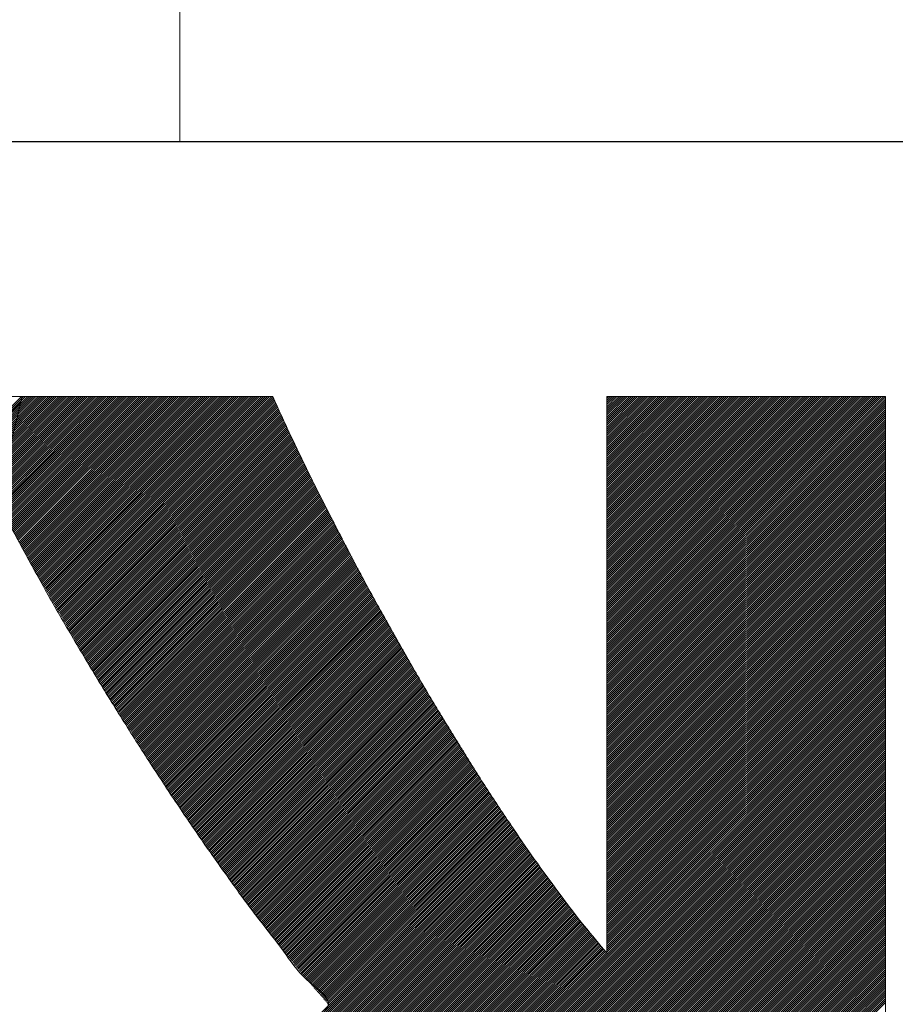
# Model space of a CAD drawing. Header units: millimetres. Extents: x 0 to 1071, y 0 to 742.
# Tile 50 of 133: x 149.31 to 153.08, y 487.28 to 491.52. Entities that reach past the tile are written whole.
import ezdxf

# ---------------------------------------------------------------- set-up
doc = ezdxf.new("R2010")
doc.units = ezdxf.units.MM
doc.header["$LTSCALE"] = 0.454724
doc.linetypes.add('CENTER', pattern=[50.8, 31.75, -6.35, 6.35, -6.35])
doc.layers.add('NoLayerName_001', color=7, linetype='Continuous')
doc.layers.add('NoLayerName_002', color=7, linetype='Continuous')

# ---------------------------------------------------------------- blocks, each defined once
blk = doc.blocks.new('JZB_0010')
at = {"layer": 'NoLayerName_002', "color": 7, "linetype": 'Continuous', "lineweight": 25}
for p, q in [((15.3176, 4.8402), (13.5581, 3.0807)), ((15.3177, 4.8403), (15.0998, 4.6225)), ((15.3266, 4.8403), (15.1027, 4.6165)), ((15.3355, 4.8403), (15.1057, 4.6105)), ((15.3444, 4.8403), (15.1086, 4.6045)), ((15.3533, 4.8403), (15.1115, 4.5985)), ((15.3622, 4.8403), (15.1144, 4.5926)), ((15.3711, 4.8403), (15.1174, 4.5866)), ((15.38, 4.8403), (15.1203, 4.5806)), ((15.3889, 4.8403), (15.1232, 4.5746)), ((15.3978, 4.8403), (15.1262, 4.5686)), ((15.4067, 4.8403), (15.1291, 4.5627)), ((15.4157, 4.8403), (15.132, 4.5567)), ((15.4246, 4.8403), (15.1349, 4.5507)), ((15.4335, 4.8403), (15.1379, 4.5447)), ((15.4424, 4.8403), (15.1408, 4.5387)), ((15.4513, 4.8403), (15.1437, 4.5328)), ((15.4602, 4.8403), (15.1467, 4.5268)), ((15.4691, 4.8403), (15.1496, 4.5208)), ((15.478, 4.8403), (15.1525, 4.5148)), ((15.4869, 4.8403), (15.1554, 4.5088)), ((15.4958, 4.8403), (15.1584, 4.5029)), ((15.5047, 4.8403), (15.1613, 4.4969)), ((15.5136, 4.8403), (15.1642, 4.4909)), ((15.5226, 4.8403), (15.1672, 4.4849)), ((15.5315, 4.8403), (15.1701, 4.4789)), ((15.5404, 4.8403), (15.173, 4.473)), ((15.5493, 4.8403), (15.1759, 4.467)), ((15.5582, 4.8403), (15.1789, 4.461)), ((15.5671, 4.8403), (15.1818, 4.455)), ((15.576, 4.8403), (15.1847, 4.4491)), ((15.5849, 4.8403), (15.1877, 4.4431)), ((15.5938, 4.8403), (15.1906, 4.4371)), ((15.6027, 4.8403), (15.1935, 4.4311)), ((15.6116, 4.8403), (15.1964, 4.4251)), ((15.6205, 4.8403), (15.1994, 4.4192)), ((15.6295, 4.8403), (15.2023, 4.4132)), ((15.6384, 4.8403), (15.2054, 4.4074)), ((15.6473, 4.8403), (15.2085, 4.4015)), ((15.6562, 4.8403), (15.2116, 4.3957)), ((15.6651, 4.8403), (15.2146, 4.3899)), ((15.674, 4.8403), (15.2177, 4.384)), ((15.6829, 4.8403), (15.2208, 4.3782)), ((15.6918, 4.8403), (15.2239, 4.3724)), ((15.7007, 4.8403), (15.2269, 4.3665)), ((15.7096, 4.8403), (15.23, 4.3607)), ((15.7185, 4.8403), (15.2331, 4.3549)), ((15.7274, 4.8403), (15.2362, 4.349)), ((15.7364, 4.8403), (15.2392, 4.3432)), ((15.7453, 4.8403), (15.2423, 4.3374)), ((15.7542, 4.8403), (15.2454, 4.3315)), ((15.7631, 4.8403), (15.2485, 4.3257)), ((15.772, 4.8403), (15.2515, 4.3199)), ((15.7809, 4.8403), (15.2546, 4.314)), ((15.7898, 4.8403), (15.2577, 4.3082)), ((15.7987, 4.8403), (15.2608, 4.3024)), ((15.8076, 4.8403), (15.2638, 4.2965)), ((15.8165, 4.8403), (15.2669, 4.2907)), ((15.8254, 4.8403), (15.27, 4.2849)), ((15.8343, 4.8403), (15.273, 4.279)), ((15.8433, 4.8403), (15.2761, 4.2732)), ((15.8522, 4.8403), (15.2792, 4.2674)), ((15.8611, 4.8403), (15.2823, 4.2615)), ((15.87, 4.8403), (15.2853, 4.2557)), ((15.8789, 4.8403), (15.2884, 4.2499)), ((15.8878, 4.8403), (15.2915, 4.244)), ((15.8967, 4.8403), (15.2946, 4.2382)), ((15.9056, 4.8403), (15.2976, 4.2324)), ((15.9145, 4.8403), (15.3007, 4.2265)), ((15.9234, 4.8403), (15.3038, 4.2207)), ((15.9323, 4.8403), (15.3069, 4.2149)), ((15.9413, 4.8403), (15.3099, 4.209)), ((15.9502, 4.8403), (15.313, 4.2032)), ((15.9591, 4.8403), (15.3161, 4.1973)), ((15.968, 4.8403), (15.3192, 4.1915)), ((15.9769, 4.8403), (15.3222, 4.1857)), ((15.9858, 4.8403), (15.3253, 4.1798)), ((15.9947, 4.8403), (15.3284, 4.174)), ((16.0036, 4.8403), (15.3315, 4.1682)), ((16.0125, 4.8403), (15.3345, 4.1623)), ((16.0214, 4.8403), (15.3376, 4.1565)), ((16.0303, 4.8403), (15.3409, 4.1509)), ((16.0392, 4.8403), (15.3442, 4.1452)), ((16.0482, 4.8403), (15.3474, 4.1396)), ((16.0571, 4.8403), (15.3507, 4.1339)), ((16.066, 4.8403), (15.3539, 4.1283)), ((16.0749, 4.8403), (15.3572, 4.1226)), ((16.0838, 4.8403), (15.3604, 4.1169)), ((16.0927, 4.8403), (15.3637, 4.1113)), ((16.1016, 4.8403), (15.3669, 4.1056)), ((16.1105, 4.8403), (15.3702, 4.1)), ((16.1194, 4.8403), (15.3734, 4.0943)), ((16.1283, 4.8403), (15.3767, 4.0887)), ((16.1372, 4.8403), (15.3799, 4.083)), ((16.1461, 4.8403), (15.3832, 4.0774)), ((16.1551, 4.8403), (15.3864, 4.0717)), ((16.164, 4.8403), (15.3897, 4.066)), ((16.1729, 4.8403), (15.3929, 4.0604)), ((16.1818, 4.8403), (15.3962, 4.0547)), ((16.1907, 4.8403), (15.3994, 4.0491)), ((16.1996, 4.8403), (15.4027, 4.0434)), ((16.2085, 4.8403), (15.4059, 4.0378)), ((16.2174, 4.8403), (15.4092, 4.0321)), ((16.2263, 4.8403), (15.4124, 4.0264)), ((16.2352, 4.8403), (15.4157, 4.0208)), ((16.2441, 4.8403), (15.4189, 4.0151)), ((16.253, 4.8403), (15.4222, 4.0095)), ((16.262, 4.8403), (15.4255, 4.0038)), ((16.2709, 4.8403), (15.4287, 3.9982)), ((16.2798, 4.8403), (15.432, 3.9925)), ((16.2887, 4.8403), (15.4352, 3.9869)), ((16.2976, 4.8403), (15.4385, 3.9812)), ((16.3065, 4.8403), (15.4417, 3.9755)), ((16.3154, 4.8403), (15.445, 3.9699)), ((16.3243, 4.8403), (15.4482, 3.9642)), ((16.3332, 4.8403), (15.4515, 3.9586)), ((16.3421, 4.8403), (15.4547, 3.9529)), ((16.351, 4.8403), (15.458, 3.9473)), ((16.3599, 4.8403), (15.4612, 3.9416)), ((16.3689, 4.8403), (15.4645, 3.9359)), ((16.3778, 4.8403), (15.4677, 3.9303)), ((16.3867, 4.8403), (15.471, 3.9246)), ((16.3956, 4.8403), (15.4742, 3.919)), ((18.4089, 4.8403), (17.8397, 4.2712)), ((18.4, 4.8403), (17.8397, 4.2801)), ((18.3911, 4.8403), (17.8397, 4.289)), ((18.3822, 4.8403), (17.8397, 4.2979)), ((18.3733, 4.8403), (17.8397, 4.3068)), ((18.3643, 4.8403), (17.8397, 4.3157)), ((18.3554, 4.8403), (17.8397, 4.3246)), ((18.3465, 4.8403), (17.8397, 4.3335)), ((18.3376, 4.8403), (17.8397, 4.3424)), ((18.3287, 4.8403), (17.8397, 4.3514)), ((18.3198, 4.8403), (17.8397, 4.3603)), ((18.3109, 4.8403), (17.8397, 4.3692)), ((18.302, 4.8403), (17.8397, 4.3781)), ((18.2931, 4.8403), (17.8397, 4.387)), ((18.2842, 4.8403), (17.8397, 4.3959)), ((18.2753, 4.8403), (17.8397, 4.4048)), ((18.2664, 4.8403), (17.8397, 4.4137)), ((18.2574, 4.8403), (17.8397, 4.4226)), ((18.2485, 4.8403), (17.8397, 4.4315)), ((18.2396, 4.8403), (17.8397, 4.4404)), ((18.2307, 4.8403), (17.8397, 4.4494)), ((18.2218, 4.8403), (17.8397, 4.4583)), ((18.2129, 4.8403), (17.8397, 4.4672)), ((18.204, 4.8403), (17.8397, 4.4761)), ((18.1951, 4.8403), (17.8397, 4.485)), ((18.1862, 4.8403), (17.8397, 4.4939)), ((18.1773, 4.8403), (17.8397, 4.5028)), ((18.1684, 4.8403), (17.8397, 4.5117)), ((18.1595, 4.8403), (17.8397, 4.5206)), ((18.1505, 4.8403), (17.8397, 4.5295)), ((18.1416, 4.8403), (17.8397, 4.5384)), ((18.1327, 4.8403), (17.8397, 4.5473)), ((18.1238, 4.8403), (17.8397, 4.5563)), ((18.1149, 4.8403), (17.8397, 4.5652)), ((18.106, 4.8403), (17.8397, 4.5741)), ((18.0971, 4.8403), (17.8397, 4.583)), ((18.0882, 4.8403), (17.8397, 4.5919)), ((18.0793, 4.8403), (17.8397, 4.6008)), ((18.0704, 4.8403), (17.8397, 4.6097)), ((18.0615, 4.8403), (17.8397, 4.6186)), ((18.0525, 4.8403), (17.8397, 4.6275)), ((18.0436, 4.8403), (17.8397, 4.6364)), ((18.0347, 4.8403), (17.8397, 4.6453)), ((18.0258, 4.8403), (17.8397, 4.6542)), ((18.0169, 4.8403), (17.8397, 4.6632)), ((18.008, 4.8403), (17.8397, 4.6721)), ((17.9991, 4.8403), (17.8397, 4.681)), ((17.9902, 4.8403), (17.8397, 4.6899)), ((17.9813, 4.8403), (17.8397, 4.6988)), ((17.9724, 4.8403), (17.8397, 4.7077)), ((17.9635, 4.8403), (17.8397, 4.7166)), ((17.9546, 4.8403), (17.8397, 4.7255)), ((17.9456, 4.8403), (17.8397, 4.7344)), ((17.9367, 4.8403), (17.8397, 4.7433)), ((17.9278, 4.8403), (17.8397, 4.7522)), ((17.9189, 4.8403), (17.8397, 4.7611)), ((17.91, 4.8403), (17.8397, 4.7701)), ((17.9011, 4.8403), (17.8397, 4.779)), ((17.8922, 4.8403), (17.8397, 4.7879)), ((17.8833, 4.8403), (17.8397, 4.7968)), ((17.8744, 4.8403), (17.8397, 4.8057)), ((17.8655, 4.8403), (17.8397, 4.8146)), ((17.8566, 4.8403), (17.8397, 4.8235)), ((17.8477, 4.8403), (17.8397, 4.8324)), ((19.0325, 4.8403), (17.8397, 3.6476)), ((19.0236, 4.8403), (17.8397, 3.6565)), ((19.0147, 4.8403), (17.8397, 3.6654)), ((19.0058, 4.8403), (17.8397, 3.6743)), ((18.9968, 4.8403), (17.8397, 3.6832)), ((18.9879, 4.8403), (17.8397, 3.6921)), ((18.979, 4.8403), (17.8397, 3.701)), ((18.9701, 4.8403), (17.8397, 3.71)), ((18.9612, 4.8403), (17.8397, 3.7189)), ((18.9523, 4.8403), (17.8397, 3.7278)), ((18.9434, 4.8403), (17.8397, 3.7367)), ((18.9345, 4.8403), (17.8397, 3.7456)), ((18.9256, 4.8403), (17.8397, 3.7545)), ((18.9167, 4.8403), (17.8397, 3.7634)), ((18.9078, 4.8403), (17.8397, 3.7723)), ((18.8988, 4.8403), (17.8397, 3.7812)), ((18.8899, 4.8403), (17.8397, 3.7901)), ((18.881, 4.8403), (17.8397, 3.799)), ((18.8721, 4.8403), (17.8397, 3.8079)), ((18.8632, 4.8403), (17.8397, 3.8169)), ((18.8543, 4.8403), (17.8397, 3.8258)), ((18.8454, 4.8403), (17.8397, 3.8347)), ((18.8365, 4.8403), (17.8397, 3.8436)), ((18.8276, 4.8403), (17.8397, 3.8525)), ((18.8187, 4.8403), (17.8397, 3.8614)), ((18.8098, 4.8403), (17.8397, 3.8703)), ((18.8009, 4.8403), (17.8397, 3.8792)), ((18.7919, 4.8403), (17.8397, 3.8881)), ((18.783, 4.8403), (17.8397, 3.897)), ((18.7741, 4.8403), (17.8397, 3.9059)), ((18.7652, 4.8403), (17.8397, 3.9148)), ((18.7563, 4.8403), (17.8397, 3.9238)), ((18.7474, 4.8403), (17.8397, 3.9327)), ((18.7385, 4.8403), (17.8397, 3.9416)), ((18.7296, 4.8403), (17.8397, 3.9505)), ((18.7207, 4.8403), (17.8397, 3.9594)), ((18.7118, 4.8403), (17.8397, 3.9683)), ((18.7029, 4.8403), (17.8397, 3.9772)), ((18.694, 4.8403), (17.8397, 3.9861)), ((18.685, 4.8403), (17.8397, 3.995)), ((18.6761, 4.8403), (17.8397, 4.0039)), ((18.6672, 4.8403), (17.8397, 4.0128)), ((18.6583, 4.8403), (17.8397, 4.0217)), ((18.6494, 4.8403), (17.8397, 4.0307)), ((18.6405, 4.8403), (17.8397, 4.0396)), ((18.6316, 4.8403), (17.8397, 4.0485)), ((18.6227, 4.8403), (17.8397, 4.0574)), ((18.6138, 4.8403), (17.8397, 4.0663)), ((18.6049, 4.8403), (17.8397, 4.0752)), ((18.596, 4.8403), (17.8397, 4.0841)), ((18.5871, 4.8403), (17.8397, 4.093)), ((18.5781, 4.8403), (17.8397, 4.1019)), ((18.5692, 4.8403), (17.8397, 4.1108)), ((18.5603, 4.8403), (17.8397, 4.1197)), ((18.5514, 4.8403), (17.8397, 4.1286)), ((18.5425, 4.8403), (17.8397, 4.1376)), ((18.5336, 4.8403), (17.8397, 4.1465)), ((18.5247, 4.8403), (17.8397, 4.1554)), ((18.5158, 4.8403), (17.8397, 4.1643)), ((18.5069, 4.8403), (17.8397, 4.1732)), ((18.498, 4.8403), (17.8397, 4.1821)), ((18.4891, 4.8403), (17.8397, 4.191)), ((18.4802, 4.8403), (17.8397, 4.1999)), ((18.4712, 4.8403), (17.8397, 4.2088)), ((18.4623, 4.8403), (17.8397, 4.2177)), ((18.4534, 4.8403), (17.8397, 4.2266)), ((18.4445, 4.8403), (17.8397, 4.2355)), ((18.4356, 4.8403), (17.8397, 4.2445)), ((18.4267, 4.8403), (17.8397, 4.2534)), ((18.4178, 4.8403), (17.8397, 4.2623)), ((15.3183, 4.832), (13.567, 3.0807)), ((15.3155, 4.8203), (13.5759, 3.0807)), ((15.3126, 4.8086), (13.5848, 3.0807)), ((16.4013, 4.8371), (15.4775, 3.9133)), ((16.4041, 4.831), (15.4807, 3.9077)), ((16.4068, 4.8249), (15.484, 3.902)), ((16.4096, 4.8187), (15.4872, 3.8964)), ((16.4124, 4.8126), (15.4905, 3.8907)), ((16.4152, 4.8065), (15.4937, 3.885)), ((16.418, 4.8004), (15.497, 3.8794)), ((19.0387, 4.8377), (17.8397, 3.6387)), ((19.0397, 4.8298), (17.8397, 3.6298)), ((19.0397, 4.8209), (17.8397, 3.6209)), ((19.0397, 4.812), (17.8397, 3.612)), ((19.0397, 4.803), (17.8397, 3.603)), ((16.4208, 4.7943), (15.5002, 3.8737)), ((16.4236, 4.7882), (15.5035, 3.8681)), ((16.4264, 4.7821), (15.5068, 3.8624)), ((16.4293, 4.776), (15.51, 3.8568)), ((16.4321, 4.7699), (15.5133, 3.8511)), ((16.4349, 4.7638), (15.5165, 3.8454)), ((16.4377, 4.7577), (15.5198, 3.8398)), ((19.0397, 4.7941), (17.8397, 3.5941)), ((19.0397, 4.7852), (17.8397, 3.5852)), ((19.0397, 4.7763), (17.8397, 3.5763)), ((19.0397, 4.7674), (17.8397, 3.5674)), ((19.0397, 4.7585), (17.8397, 3.5585)), ((16.4405, 4.7516), (15.523, 3.8341)), ((16.4433, 4.7455), (15.5263, 3.8285)), ((16.4461, 4.7394), (15.5295, 3.8228)), ((16.4489, 4.7333), (15.5328, 3.8172)), ((16.4517, 4.7272), (15.536, 3.8115)), ((16.4545, 4.7211), (15.5393, 3.8058)), ((16.4574, 4.715), (15.5425, 3.8002)), ((19.0397, 4.7496), (17.8397, 3.5496)), ((19.0397, 4.7407), (17.8397, 3.5407)), ((19.0397, 4.7318), (17.8397, 3.5318)), ((19.0397, 4.7229), (17.8397, 3.5229)), ((19.0397, 4.714), (17.8397, 3.514)), ((16.4602, 4.7089), (15.5458, 3.7945)), ((16.463, 4.7029), (15.549, 3.7889)), ((16.4659, 4.6969), (15.5523, 3.7832)), ((16.4688, 4.6908), (15.5555, 3.7776)), ((16.4717, 4.6848), (15.5588, 3.7719)), ((16.4746, 4.6788), (15.562, 3.7663)), ((16.4775, 4.6728), (15.5653, 3.7606)), ((19.0397, 4.7051), (17.8397, 3.5051)), ((19.0397, 4.6961), (17.8397, 3.4961)), ((19.0397, 4.6872), (17.8397, 3.4872)), ((19.0397, 4.6783), (17.8397, 3.4783)), ((19.0397, 4.6694), (17.8397, 3.4694)), ((16.4804, 4.6668), (15.5685, 3.7549)), ((16.4833, 4.6608), (15.5718, 3.7493)), ((16.4862, 4.6547), (15.575, 3.7436)), ((16.489, 4.6487), (15.5783, 3.738)), ((16.4919, 4.6427), (15.5816, 3.7323)), ((16.4948, 4.6367), (15.5848, 3.7267)), ((16.4977, 4.6307), (15.5881, 3.721)), ((19.0397, 4.6605), (17.8397, 3.4605)), ((19.0397, 4.6516), (17.8397, 3.4516)), ((19.0397, 4.6427), (17.8397, 3.4427)), ((19.0397, 4.6338), (17.8397, 3.4338)), ((16.5006, 4.6247), (15.5913, 3.7153)), ((16.5035, 4.6186), (15.5946, 3.7097)), ((16.5064, 4.6126), (15.5978, 3.704)), ((16.5093, 4.6066), (15.6011, 3.6984)), ((16.5122, 4.6006), (15.6043, 3.6927)), ((16.5151, 4.5946), (15.6076, 3.6871)), ((16.518, 4.5885), (15.6108, 3.6814)), ((19.0397, 4.6249), (17.8397, 3.4249)), ((19.0397, 4.616), (17.8397, 3.416)), ((19.0397, 4.6071), (17.8397, 3.4071)), ((19.0397, 4.5982), (17.8397, 3.3982)), ((19.0397, 4.5892), (17.8397, 3.3892)), ((16.5208, 4.5825), (15.6141, 3.6758)), ((16.5237, 4.5765), (15.6173, 3.6701)), ((16.5266, 4.5705), (15.6206, 3.6644)), ((16.5295, 4.5645), (15.6238, 3.6588)), ((16.5324, 4.5585), (15.6271, 3.6531)), ((16.5353, 4.5524), (15.6303, 3.6475)), ((16.5382, 4.5464), (15.6336, 3.6418)), ((19.0397, 4.5803), (17.8397, 3.3803)), ((19.0397, 4.5714), (17.8397, 3.3714)), ((19.0397, 4.5625), (17.8397, 3.3625)), ((19.0397, 4.5536), (17.8397, 3.3536)), ((19.0397, 4.5447), (17.8397, 3.3447)), ((16.5411, 4.5404), (15.637, 3.6363)), ((16.544, 4.5344), (15.6404, 3.6309)), ((16.5469, 4.5284), (15.6439, 3.6254)), ((16.5498, 4.5223), (15.6473, 3.6199)), ((16.5526, 4.5163), (15.6508, 3.6145)), ((16.5555, 4.5103), (15.6543, 3.609)), ((16.5584, 4.5043), (15.6577, 3.6036)), ((19.0397, 4.5358), (17.8397, 3.3358)), ((19.0397, 4.5269), (17.8397, 3.3269)), ((19.0397, 4.518), (17.8397, 3.318)), ((19.0397, 4.5091), (17.8397, 3.3091)), ((19.0397, 4.5002), (17.8397, 3.3002)), ((16.5613, 4.4983), (15.6612, 3.5981)), ((16.5642, 4.4923), (15.6646, 3.5927)), ((16.5672, 4.4863), (15.6681, 3.5872)), ((16.5702, 4.4805), (15.6715, 3.5817)), ((16.5733, 4.4746), (15.675, 3.5763)), ((16.5763, 4.4687), (15.6784, 3.5708)), ((16.5793, 4.4628), (15.6819, 3.5654)), ((16.5824, 4.457), (15.6853, 3.5599)), ((19.0397, 4.4913), (17.8397, 3.2913)), ((19.0397, 4.4823), (17.8397, 3.2823)), ((19.0397, 4.4734), (17.8397, 3.2734)), ((19.0397, 4.4645), (17.8397, 3.2645)), ((16.5854, 4.4511), (15.6888, 3.5545)), ((16.5884, 4.4452), (15.6922, 3.549)), ((16.5915, 4.4394), (15.6957, 3.5436)), ((16.5945, 4.4335), (15.6991, 3.5381)), ((16.5975, 4.4276), (15.7026, 3.5326)), ((16.6006, 4.4217), (15.706, 3.5272)), ((16.6036, 4.4159), (15.7095, 3.5217)), ((19.0397, 4.4556), (17.8397, 3.2556)), ((19.0397, 4.4467), (17.8397, 3.2467)), ((19.0397, 4.4378), (17.8397, 3.2378)), ((19.0397, 4.4289), (17.8397, 3.2289)), ((19.0397, 4.42), (17.8397, 3.22)), ((16.6066, 4.41), (15.7129, 3.5163)), ((16.6097, 4.4041), (15.7164, 3.5108)), ((16.6127, 4.3982), (15.7198, 3.5054)), ((16.6157, 4.3924), (15.7233, 3.4999)), ((16.6188, 4.3865), (15.7268, 3.4945)), ((16.6218, 4.3806), (15.7302, 3.489)), ((16.6249, 4.3747), (15.7337, 3.4835)), ((19.0397, 4.4111), (17.8397, 3.2111)), ((19.0397, 4.4022), (17.8397, 3.2022)), ((19.0397, 4.3933), (17.8397, 3.1933)), ((19.0397, 4.3843), (17.8397, 3.1844)), ((19.0397, 4.3754), (17.8397, 3.1754)), ((16.6279, 4.3689), (15.7371, 3.4781)), ((16.6309, 4.363), (15.7406, 3.4726)), ((16.634, 4.3571), (15.744, 3.4672)), ((16.637, 4.3512), (15.7475, 3.4617)), ((16.64, 4.3454), (15.7509, 3.4563)), ((16.6431, 4.3395), (15.7544, 3.4508)), ((16.6461, 4.3336), (15.7578, 3.4453)), ((19.0397, 4.3665), (17.8397, 3.1665)), ((19.0397, 4.3576), (17.8397, 3.1576)), ((19.0397, 4.3487), (17.8397, 3.1487)), ((19.0397, 4.3398), (17.8397, 3.1398)), ((19.0397, 4.3309), (17.8397, 3.1309)), ((16.6491, 4.3277), (15.7613, 3.4399)), ((16.6522, 4.3219), (15.7647, 3.4344)), ((16.6552, 4.316), (15.7682, 3.429)), ((16.6582, 4.3101), (15.7716, 3.4235)), ((16.6613, 4.3042), (15.7751, 3.4181)), ((16.6643, 4.2984), (15.7785, 3.4126)), ((16.6673, 4.2925), (15.782, 3.4072)), ((19.0397, 4.322), (17.8397, 3.122)), ((19.0397, 4.3131), (17.8397, 3.1131)), ((19.0397, 4.3042), (17.8397, 3.1042)), ((19.0397, 4.2953), (17.8397, 3.0953)), ((16.6704, 4.2866), (15.7854, 3.4017)), ((16.6734, 4.2807), (15.7889, 3.3962)), ((16.6764, 4.2749), (15.7923, 3.3908)), ((16.6795, 4.269), (15.7958, 3.3853)), ((16.6825, 4.2631), (15.7993, 3.3799)), ((16.6855, 4.2573), (15.8027, 3.3744)), ((16.6886, 4.2514), (15.8062, 3.369)), ((16.6916, 4.2455), (15.8096, 3.3635)), ((19.0397, 4.2864), (17.8397, 3.0864)), ((19.0397, 4.2774), (17.8397, 3.0775)), ((19.0397, 4.2685), (17.8397, 3.0685)), ((19.0397, 4.2596), (17.8397, 3.0596)), ((19.0397, 4.2507), (17.8397, 3.0507)), ((16.6946, 4.2396), (15.8131, 3.3581)), ((16.6977, 4.2338), (15.8165, 3.3526)), ((16.7007, 4.2279), (15.82, 3.3471)), ((16.7037, 4.222), (15.8234, 3.3417)), ((16.7068, 4.2161), (15.8269, 3.3362)), ((16.7098, 4.2103), (15.8303, 3.3308)), ((16.7128, 4.2044), (15.8338, 3.3253)), ((19.0397, 4.2418), (17.8397, 3.0418)), ((19.0397, 4.2329), (17.8397, 3.0329)), ((19.0397, 4.224), (17.8397, 3.024)), ((19.0397, 4.2151), (17.8397, 3.0151)), ((19.0397, 4.2062), (17.8397, 3.0062)), ((16.7159, 4.1985), (15.8372, 3.3199)), ((16.7189, 4.1926), (15.8407, 3.3144)), ((16.7219, 4.1868), (15.8441, 3.3089)), ((16.725, 4.1809), (15.8476, 3.3035)), ((16.728, 4.175), (15.851, 3.298)), ((16.731, 4.1691), (15.8545, 3.2926)), ((16.7341, 4.1633), (15.8579, 3.2871)), ((19.0397, 4.1973), (17.8397, 2.9973)), ((19.0397, 4.1884), (17.8397, 2.9884)), ((19.0397, 4.1795), (17.8397, 2.9795)), ((19.0397, 4.1705), (17.8397, 2.9706)), ((19.0397, 4.1616), (17.8397, 2.9616)), ((16.7371, 4.1574), (15.8614, 3.2817)), ((16.7402, 4.1515), (15.8648, 3.2762)), ((16.7432, 4.1456), (15.8683, 3.2708)), ((16.7462, 4.1398), (15.8718, 3.2653)), ((16.7493, 4.1339), (15.8752, 3.2598)), ((16.7523, 4.128), (15.8787, 3.2544)), ((16.7553, 4.1221), (15.8821, 3.2489)), ((19.0397, 4.1527), (17.8397, 2.9527)), ((19.0397, 4.1438), (17.8397, 2.9438)), ((19.0397, 4.1349), (17.8397, 2.9349)), ((19.0397, 4.126), (17.8397, 2.926)), ((19.0397, 4.1171), (17.8397, 2.9171)), ((16.7584, 4.1163), (15.8856, 3.2435)), ((16.7614, 4.1104), (15.889, 3.238)), ((16.7644, 4.1045), (15.8925, 3.2326)), ((16.7675, 4.0986), (15.8959, 3.2271)), ((16.7705, 4.0928), (15.8994, 3.2217)), ((16.7735, 4.0869), (15.9028, 3.2162)), ((16.7766, 4.081), (15.9063, 3.2107)), ((16.7796, 4.0751), (15.9097, 3.2053)), ((19.0397, 4.1082), (17.8397, 2.9082)), ((19.0397, 4.0993), (17.8397, 2.8993)), ((19.0397, 4.0904), (17.8397, 2.8904)), ((19.0397, 4.0815), (17.8397, 2.8815)), ((16.7826, 4.0693), (15.9132, 3.1998)), ((16.7857, 4.0634), (15.9166, 3.1944)), ((16.7887, 4.0575), (15.9201, 3.1889)), ((16.7917, 4.0517), (15.9235, 3.1835)), ((16.7948, 4.0458), (15.927, 3.178)), ((16.7979, 4.04), (15.9304, 3.1725)), ((16.8011, 4.0343), (15.9339, 3.1671)), ((19.0397, 4.0726), (17.8397, 2.8726)), ((19.0397, 4.0636), (17.8397, 2.8636)), ((19.0397, 4.0547), (17.8397, 2.8547)), ((19.0397, 4.0458), (17.8397, 2.8458)), ((19.0397, 4.0369), (17.8397, 2.8369)), ((16.8043, 4.0286), (15.9374, 3.1616)), ((16.8075, 4.0229), (15.9408, 3.1562)), ((16.8107, 4.0172), (15.9443, 3.1507)), ((16.8139, 4.0115), (15.9477, 3.1453)), ((16.8171, 4.0058), (15.9513, 3.14)), ((16.8203, 4.0001), (15.9549, 3.1346)), ((16.8236, 3.9944), (15.9585, 3.1293)), ((19.0397, 4.028), (17.8397, 2.828)), ((19.0397, 4.0191), (17.8397, 2.8191)), ((19.0397, 4.0102), (17.8397, 2.8102)), ((19.0397, 4.0013), (17.8397, 2.8013)), ((19.0397, 3.9924), (17.8397, 2.7924)), ((16.8268, 3.9887), (15.9621, 3.124)), ((16.83, 3.983), (15.9657, 3.1187)), ((16.8332, 3.9773), (15.9693, 3.1134)), ((16.8364, 3.9716), (15.9729, 3.1081)), ((16.8396, 3.9659), (15.9765, 3.1028)), ((16.8428, 3.9602), (15.9801, 3.0975)), ((16.846, 3.9545), (15.9837, 3.0922)), ((16.8492, 3.9488), (15.9873, 3.0868)), ((19.0397, 3.9835), (17.8397, 2.7835)), ((19.0397, 3.9746), (17.8397, 2.7746)), ((19.0397, 3.9657), (17.8397, 2.7657)), ((19.0397, 3.9567), (17.8397, 2.7567)), ((19.0397, 3.9478), (17.8397, 2.7478)), ((16.8524, 3.9431), (15.9909, 3.0815)), ((16.8557, 3.9374), (15.9945, 3.0762)), ((16.8589, 3.9317), (15.9981, 3.0709)), ((16.8621, 3.926), (16.0017, 3.0656)), ((16.8653, 3.9203), (16.0053, 3.0603)), ((16.8685, 3.9146), (16.0089, 3.055)), ((16.8717, 3.9089), (16.0125, 3.0497)), ((19.0397, 3.9389), (17.8397, 2.7389)), ((19.0397, 3.93), (17.8397, 2.73)), ((19.0397, 3.9211), (17.8397, 2.7211)), ((19.0397, 3.9122), (17.8397, 2.7122)), ((16.8749, 3.9032), (16.0161, 3.0444)), ((16.8781, 3.8975), (16.0197, 3.039)), ((16.8813, 3.8918), (16.0233, 3.0337)), ((16.8846, 3.8861), (16.0268, 3.0284)), ((16.8878, 3.8804), (16.0304, 3.0231)), ((16.891, 3.8747), (16.034, 3.0178)), ((16.8942, 3.869), (16.0376, 3.0125)), ((16.8974, 3.8633), (16.0412, 3.0072)), ((19.0397, 3.9033), (17.8397, 2.7033)), ((19.0397, 3.8944), (17.8397, 2.6944)), ((19.0397, 3.8855), (17.8397, 2.6855)), ((19.0397, 3.8766), (17.8397, 2.6766)), ((19.0397, 3.8677), (17.8397, 2.6677)), ((16.9006, 3.8576), (16.0448, 3.0019)), ((16.9038, 3.8519), (16.0484, 2.9966)), ((16.907, 3.8462), (16.052, 2.9912)), ((16.9102, 3.8405), (16.0556, 2.9859)), ((16.9135, 3.8349), (16.0592, 2.9806)), ((16.9167, 3.8292), (16.0628, 2.9753)), ((16.9199, 3.8235), (16.0664, 2.97)), ((19.0397, 3.8588), (17.8397, 2.6588)), ((19.0397, 3.8498), (17.8397, 2.6498)), ((19.0397, 3.8409), (17.8397, 2.6409)), ((19.0397, 3.832), (17.8397, 2.632)), ((19.0397, 3.8231), (17.8397, 2.6231)), ((16.9231, 3.8178), (16.07, 2.9647)), ((16.9263, 3.8121), (16.0736, 2.9594)), ((16.9295, 3.8064), (16.0772, 2.9541)), ((16.9327, 3.8007), (16.0808, 2.9488)), ((16.9359, 3.795), (16.0844, 2.9434)), ((16.9391, 3.7893), (16.088, 2.9381)), ((16.9423, 3.7836), (16.0916, 2.9328)), ((16.9456, 3.7779), (16.0952, 2.9275)), ((19.0397, 3.8142), (17.8397, 2.6142)), ((19.0397, 3.8053), (17.8397, 2.6053)), ((19.0397, 3.7964), (17.8397, 2.5964)), ((19.0397, 3.7875), (17.8397, 2.5875)), ((19.0397, 3.7786), (17.8397, 2.5786)), ((16.9488, 3.7722), (16.0988, 2.9222)), ((16.952, 3.7665), (16.1024, 2.9169)), ((16.9552, 3.7608), (16.1061, 2.9117)), ((16.9584, 3.7551), (16.1098, 2.9065)), ((16.9616, 3.7494), (16.1135, 2.9012)), ((16.9648, 3.7437), (16.1172, 2.896)), ((16.968, 3.738), (16.1209, 2.8908)), ((19.0397, 3.7697), (17.8397, 2.5697)), ((19.0397, 3.7608), (17.8397, 2.5608)), ((19.0397, 3.7519), (17.8397, 2.5519)), ((19.0397, 3.7429), (17.8397, 2.5429)), ((16.9712, 3.7323), (16.1246, 2.8856)), ((16.9745, 3.7266), (16.1283, 2.8804)), ((16.9777, 3.7209), (16.132, 2.8752)), ((16.9809, 3.7152), (16.1357, 2.87)), ((16.9841, 3.7095), (16.1394, 2.8648)), ((16.9873, 3.7038), (16.1431, 2.8596)), ((16.9905, 3.6981), (16.1468, 2.8544)), ((19.0397, 3.734), (17.8397, 2.534)), ((19.0397, 3.7251), (17.8397, 2.5251)), ((19.0397, 3.7162), (17.8397, 2.5162)), ((19.0397, 3.7073), (17.8397, 2.5073)), ((19.0397, 3.6984), (17.8397, 2.4984)), ((16.9937, 3.6924), (16.1505, 2.8492)), ((16.9969, 3.6867), (16.1542, 2.844)), ((17.0001, 3.681), (16.1579, 2.8388)), ((17.0034, 3.6753), (16.1616, 2.8335)), ((17.0066, 3.6696), (16.1653, 2.8283)), ((17.0098, 3.6639), (16.169, 2.8231)), ((17.013, 3.6582), (16.1727, 2.8179)), ((17.0162, 3.6525), (16.1764, 2.8127)), ((19.0397, 3.6895), (17.8397, 2.4895)), ((19.0397, 3.6806), (17.8397, 2.4806)), ((19.0397, 3.6717), (17.8397, 2.4717)), ((19.0397, 3.6628), (17.8397, 2.4628)), ((19.0397, 3.6539), (17.8397, 2.4539)), ((19.0397, 3.636), (15.4442, 0.0405)), ((19.0397, 3.6271), (15.4531, 0.0405)), ((19.0397, 3.6182), (15.462, 0.0405)), ((19.0397, 3.6093), (15.4709, 0.0405)), ((17.0194, 3.6468), (16.1801, 2.8075)), ((17.0226, 3.6411), (16.1838, 2.8023)), ((17.0258, 3.6354), (16.1875, 2.7971)), ((17.029, 3.6297), (16.1912, 2.7919)), ((17.0322, 3.624), (16.1949, 2.7867)), ((17.0355, 3.6183), (16.1986, 2.7815)), ((17.0387, 3.6126), (16.2023, 2.7763)), ((19.0397, 3.6449), (17.8397, 2.445)), ((19.0397, 3.6004), (15.4798, 0.0405)), ((19.0397, 3.5915), (15.4887, 0.0405)), ((19.0397, 3.5826), (15.4976, 0.0405)), ((19.0397, 3.5737), (15.5065, 0.0405)), ((17.0419, 3.6069), (16.206, 2.7711)), ((17.0451, 3.6012), (16.2097, 2.7658)), ((17.0483, 3.5955), (16.2134, 2.7606)), ((17.0515, 3.5899), (16.2171, 2.7554)), ((17.0549, 3.5844), (16.2208, 2.7502)), ((17.0583, 3.5789), (16.2245, 2.745)), ((17.0617, 3.5733), (16.2282, 2.7398)), ((17.0651, 3.5678), (16.2319, 2.7346)), ((19.0397, 3.5648), (15.5154, 0.0405)), ((19.0397, 3.5559), (15.5243, 0.0405)), ((19.0397, 3.547), (15.5332, 0.0405)), ((19.0397, 3.538), (15.5421, 0.0405)), ((19.0397, 3.5291), (15.5511, 0.0405)), ((17.0685, 3.5623), (16.2356, 2.7294)), ((17.0719, 3.5568), (16.2393, 2.7242)), ((17.0753, 3.5513), (16.243, 2.719)), ((17.0787, 3.5458), (16.2467, 2.7138)), ((17.0821, 3.5403), (16.2504, 2.7086)), ((17.0855, 3.5347), (16.2541, 2.7034)), ((17.0889, 3.5292), (16.2579, 2.6983)), ((17.0923, 3.5237), (16.2617, 2.6932)), ((19.0397, 3.5202), (15.56, 0.0405)), ((19.0397, 3.5113), (15.5689, 0.0405)), ((19.0397, 3.5024), (15.5778, 0.0405)), ((19.0397, 3.4935), (15.5867, 0.0405)), ((19.0397, 3.4846), (15.5956, 0.0405)), ((17.0957, 3.5182), (16.2656, 2.6881)), ((17.0991, 3.5127), (16.2694, 2.683)), ((17.1025, 3.5072), (16.2732, 2.6779)), ((17.1059, 3.5017), (16.277, 2.6728)), ((17.1092, 3.4961), (16.2808, 2.6677)), ((17.1126, 3.4906), (16.2847, 2.6626)), ((17.116, 3.4851), (16.2885, 2.6575)), ((19.0397, 3.4757), (15.6045, 0.0405)), ((19.0397, 3.4668), (15.6134, 0.0405)), ((19.0397, 3.4579), (15.6223, 0.0405)), ((19.0397, 3.449), (15.6312, 0.0405)), ((19.0397, 3.4401), (15.6401, 0.0405)), ((17.1194, 3.4796), (16.2923, 2.6525)), ((17.1228, 3.4741), (16.2961, 2.6474)), ((17.1262, 3.4686), (16.2999, 2.6423)), ((17.1296, 3.4631), (16.3037, 2.6372)), ((17.133, 3.4575), (16.3076, 2.6321)), ((17.1364, 3.452), (16.3114, 2.627)), ((17.1398, 3.4465), (16.3152, 2.6219)), ((17.1432, 3.441), (16.319, 2.6168)), ((19.0397, 3.4311), (15.649, 0.0405)), ((19.0397, 3.4222), (15.658, 0.0405)), ((19.0397, 3.4133), (15.6669, 0.0405)), ((19.0397, 3.4044), (15.6758, 0.0405)), ((17.1466, 3.4355), (16.3228, 2.6117)), ((17.15, 3.43), (16.3267, 2.6067)), ((17.1534, 3.4245), (16.3305, 2.6016)), ((17.1568, 3.4189), (16.3343, 2.5965)), ((17.1602, 3.4134), (16.3381, 2.5914)), ((17.1636, 3.4079), (16.3419, 2.5863)), ((17.167, 3.4024), (16.3458, 2.5812)), ((17.1703, 3.3969), (16.3496, 2.5761)), ((19.0397, 3.3955), (15.6847, 0.0405)), ((19.0397, 3.3866), (15.6936, 0.0405)), ((19.0397, 3.3777), (15.7025, 0.0405)), ((19.0397, 3.3688), (15.7114, 0.0405)), ((19.0397, 3.3599), (15.7203, 0.0405)), ((17.1737, 3.3914), (16.3534, 2.571)), ((17.1771, 3.3859), (16.3572, 2.5659)), ((17.1805, 3.3803), (16.361, 2.5608)), ((17.1839, 3.3748), (16.3648, 2.5558)), ((17.1873, 3.3693), (16.3687, 2.5507)), ((17.1907, 3.3638), (16.3725, 2.5456)), ((17.1941, 3.3583), (16.3763, 2.5405)), ((19.0397, 3.351), (15.7292, 0.0405)), ((19.0397, 3.3421), (15.7381, 0.0405)), ((19.0397, 3.3332), (15.747, 0.0405)), ((19.0397, 3.3242), (15.7559, 0.0405)), ((19.0397, 3.3153), (15.7649, 0.0405)), ((17.1975, 3.3528), (16.3801, 2.5354)), ((17.2009, 3.3473), (16.3839, 2.5303)), ((17.2043, 3.3417), (16.3878, 2.5252)), ((17.2077, 3.3362), (16.3916, 2.5201)), ((17.2111, 3.3307), (16.3954, 2.515)), ((17.2145, 3.3252), (16.3993, 2.51)), ((17.2179, 3.3197), (16.4032, 2.5051)), ((17.2213, 3.3142), (16.4072, 2.5001)), ((19.0397, 3.3064), (15.7738, 0.0405)), ((19.0397, 3.2975), (15.7827, 0.0405)), ((19.0397, 3.2886), (15.7916, 0.0405)), ((19.0397, 3.2797), (15.8005, 0.0405)), ((19.0397, 3.2708), (15.8094, 0.0405)), ((17.2247, 3.3087), (16.4112, 2.4952)), ((17.2281, 3.3032), (16.4151, 2.4902)), ((17.2314, 3.2976), (16.4191, 2.4853)), ((17.2348, 3.2921), (16.4231, 2.4803)), ((17.2382, 3.2866), (16.427, 2.4754)), ((17.2416, 3.2811), (16.431, 2.4705)), ((17.245, 3.2756), (16.4349, 2.4655)), ((17.2484, 3.2701), (16.4389, 2.4606)), ((19.0397, 3.2619), (15.8183, 0.0405)), ((19.0397, 3.253), (15.8272, 0.0405)), ((19.0397, 3.2441), (15.8361, 0.0405)), ((19.0397, 3.2352), (15.845, 0.0405)), ((19.0397, 3.2263), (15.8539, 0.0405)), ((17.2518, 3.2646), (16.4429, 2.4556)), ((17.2552, 3.259), (16.4468, 2.4507)), ((17.2586, 3.2535), (16.4508, 2.4457)), ((17.262, 3.248), (16.4548, 2.4408)), ((17.2654, 3.2425), (16.4587, 2.4358)), ((17.2688, 3.237), (16.4627, 2.4309)), ((17.2722, 3.2315), (16.4667, 2.4259)), ((17.2756, 3.226), (16.4706, 2.421)), ((19.0397, 3.2173), (15.8628, 0.0405)), ((19.0397, 3.2084), (15.8718, 0.0405)), ((19.0397, 3.1995), (15.8807, 0.0405)), ((19.0397, 3.1906), (15.8896, 0.0405)), ((17.279, 3.2204), (16.4746, 2.4161)), ((17.2824, 3.2149), (16.4785, 2.4111)), ((17.2858, 3.2094), (16.4825, 2.4062)), ((17.2892, 3.2039), (16.4865, 2.4012)), ((17.2925, 3.1984), (16.4904, 2.3963)), ((17.2959, 3.1929), (16.4944, 2.3913)), ((17.2993, 3.1874), (16.4984, 2.3864)), ((19.0397, 3.1817), (15.8985, 0.0405)), ((19.0397, 3.1728), (15.9074, 0.0405)), ((19.0397, 3.1639), (15.9163, 0.0405)), ((17.3027, 3.1818), (16.5023, 2.3814)), ((17.3061, 3.1763), (16.5063, 2.3765)), ((17.3095, 3.1708), (16.5103, 2.3716)), ((17.3129, 3.1653), (16.5142, 2.3666)), ((17.3163, 3.1598), (16.5182, 2.3617)), ((17.3198, 3.1544), (16.5221, 2.3567)), ((17.3234, 3.149), (16.5261, 2.3518)), ((17.3269, 3.1437), (16.5301, 2.3468)), ((19.0397, 3.155), (17.8397, 1.955)), ((19.0397, 3.1461), (17.8397, 1.9461)), ((17.3305, 3.1383), (16.5342, 2.342)), ((17.334, 3.133), (16.5383, 2.3372)), ((17.3376, 3.1276), (16.5424, 2.3324)), ((17.3411, 3.1223), (16.5465, 2.3276)), ((17.3447, 3.1169), (16.5506, 2.3228)), ((17.3483, 3.1116), (16.5547, 2.318)), ((17.3518, 3.1062), (16.5588, 2.3132)), ((17.3554, 3.1008), (16.5629, 2.3084)), ((19.0397, 3.1372), (17.8397, 1.9372)), ((19.0397, 3.1283), (17.8397, 1.9283)), ((19.0397, 3.1194), (17.8397, 1.9194)), ((19.0397, 3.1104), (17.8397, 1.9104)), ((19.0397, 3.1015), (17.8397, 1.9015)), ((17.3589, 3.0955), (16.567, 2.3036)), ((17.3625, 3.0901), (16.5711, 2.2987)), ((17.366, 3.0848), (16.5752, 2.2939)), ((17.3696, 3.0794), (16.5793, 2.2891)), ((17.3731, 3.0741), (16.5834, 2.2843)), ((17.3767, 3.0687), (16.5875, 2.2795)), ((17.3802, 3.0633), (16.5916, 2.2747)), ((17.3838, 3.058), (16.5958, 2.27)), ((19.0397, 3.0926), (17.8397, 1.8926)), ((19.0397, 3.0837), (17.8397, 1.8837)), ((19.0397, 3.0748), (17.8397, 1.8748)), ((19.0397, 3.0659), (17.8397, 1.8659)), ((19.0397, 3.057), (17.8397, 1.857)), ((17.3873, 3.0526), (16.5999, 2.2653)), ((17.3909, 3.0473), (16.6041, 2.2605)), ((17.3944, 3.0419), (16.6083, 2.2558)), ((17.398, 3.0366), (16.6125, 2.2511)), ((17.4015, 3.0312), (16.6167, 2.2464)), ((17.4051, 3.0259), (16.6209, 2.2417)), ((17.4086, 3.0205), (16.6251, 2.237)), ((17.4122, 3.0151), (16.6293, 2.2323)), ((19.0397, 3.0481), (17.8397, 1.8481)), ((19.0397, 3.0392), (17.8397, 1.8392)), ((19.0397, 3.0303), (17.8397, 1.8303)), ((19.0397, 3.0214), (17.8397, 1.8214)), ((17.4406, 2.9723), (16.2393, 1.771)), ((17.4371, 2.9777), (16.2839, 1.8245)), ((17.4335, 2.983), (16.3338, 1.8833)), ((17.43, 2.9884), (16.3837, 1.9421)), ((17.4264, 2.9937), (16.453, 2.0203)), ((17.4228, 2.9991), (16.5388, 2.115)), ((17.4157, 3.0098), (16.6336, 2.2276)), ((17.4193, 3.0044), (16.6364, 2.2216)), ((19.0397, 3.0125), (17.8397, 1.8125)), ((19.0397, 3.0035), (17.8397, 1.8035)), ((19.0397, 2.9946), (17.8397, 1.7946)), ((19.0397, 2.9857), (17.8397, 1.7857)), ((19.0397, 2.9768), (17.8397, 1.7768)), ((17.4697, 2.9301), (15.9626, 1.423)), ((17.466, 2.9353), (15.9939, 1.4632)), ((17.4623, 2.9405), (16.0258, 1.504)), ((17.4586, 2.9458), (16.0577, 1.5449)), ((17.455, 2.951), (16.0896, 1.5857)), ((17.4513, 2.9562), (16.1232, 1.6281)), ((17.4477, 2.9616), (16.1619, 1.6757)), ((17.4442, 2.9669), (16.2006, 1.7233)), ((19.0397, 2.9679), (17.8397, 1.7679)), ((19.0397, 2.959), (17.8397, 1.759)), ((19.0397, 2.9501), (17.8397, 1.7501)), ((19.0397, 2.9412), (17.8397, 1.7412)), ((19.0397, 2.9323), (17.8397, 1.7323)), ((17.4991, 2.8882), (15.7613, 1.1504)), ((17.4954, 2.8935), (15.7864, 1.1845)), ((17.4917, 2.8987), (15.8116, 1.2186)), ((17.4881, 2.9039), (15.8368, 1.2526)), ((17.4844, 2.9092), (15.8619, 1.2867)), ((17.4807, 2.9144), (15.8871, 1.3208)), ((17.477, 2.9196), (15.9123, 1.3549)), ((17.4733, 2.9249), (15.9374, 1.3889)), ((19.0397, 2.9234), (17.8397, 1.7234)), ((19.0397, 2.9145), (17.8397, 1.7145)), ((19.0397, 2.9055), (17.8397, 1.7056)), ((19.0397, 2.8966), (17.8397, 1.6966)), ((19.0397, 2.8877), (17.8397, 1.6877)), ((17.5285, 2.8464), (15.5848, 0.9027)), ((17.5248, 2.8516), (15.6038, 0.9306)), ((17.5211, 2.8568), (15.6228, 0.9585)), ((17.5175, 2.8621), (15.6418, 0.9864)), ((17.5138, 2.8673), (15.6608, 1.0143)), ((17.5101, 2.8725), (15.6857, 1.0482)), ((17.5064, 2.8778), (15.7109, 1.0823)), ((17.5028, 2.883), (15.7361, 1.1163)), ((19.0397, 2.8788), (17.8397, 1.6788)), ((19.0397, 2.8699), (17.8397, 1.6699)), ((19.0397, 2.861), (17.8397, 1.661)), ((19.0397, 2.8521), (17.8397, 1.6521)), ((17.5579, 2.8045), (15.4328, 0.6794)), ((17.5542, 2.8098), (15.4518, 0.7073)), ((17.5506, 2.815), (15.4708, 0.7352)), ((17.5469, 2.8202), (15.4898, 0.7631)), ((17.5432, 2.8254), (15.5088, 0.791)), ((17.5395, 2.8307), (15.5278, 0.8189)), ((17.5358, 2.8359), (15.5468, 0.8468)), ((17.5322, 2.8411), (15.5658, 0.8747)), ((19.0397, 2.8432), (17.8397, 1.6432)), ((19.0397, 2.8343), (17.8397, 1.6343)), ((19.0397, 2.8254), (17.8397, 1.6254)), ((19.0397, 2.8165), (17.8397, 1.6165)), ((19.0397, 2.8076), (17.8397, 1.6076)), ((17.5875, 2.7628), (15.2975, 0.4728)), ((17.5836, 2.7679), (15.3128, 0.4971)), ((17.58, 2.7731), (15.3282, 0.5213)), ((17.5763, 2.7784), (15.3435, 0.5456)), ((17.5726, 2.7836), (15.3588, 0.5698)), ((17.5689, 2.7888), (15.3758, 0.5957)), ((17.5653, 2.7941), (15.3948, 0.6236)), ((17.5616, 2.7993), (15.4138, 0.6515)), ((19.0397, 2.7986), (17.8397, 1.5987)), ((19.0397, 2.7897), (17.8397, 1.5897)), ((19.0397, 2.7808), (17.8397, 1.5808)), ((19.0397, 2.7719), (17.8397, 1.5719)), ((19.0397, 2.763), (17.8397, 1.563)), ((17.6219, 2.7171), (15.1698, 0.265)), ((17.6181, 2.7221), (15.1829, 0.287)), ((17.6142, 2.7272), (15.196, 0.309)), ((17.6104, 2.7323), (15.2091, 0.331)), ((17.6066, 2.7374), (15.2222, 0.353)), ((17.6028, 2.7425), (15.2361, 0.3759)), ((17.5989, 2.7476), (15.2515, 0.4001)), ((17.5951, 2.7527), (15.2668, 0.4243)), ((17.5913, 2.7577), (15.2822, 0.4486)), ((19.0397, 2.7541), (17.8397, 1.5541)), ((19.0397, 2.7452), (17.8397, 1.5452)), ((19.0397, 2.7363), (17.8397, 1.5363)), ((19.0397, 2.7274), (17.8397, 1.5274)), ((19.0397, 2.7185), (17.8397, 1.5185)), ((17.6525, 2.6764), (15.0698, 0.0937)), ((17.6487, 2.6815), (15.0813, 0.1141)), ((17.6448, 2.6865), (15.0928, 0.1345)), ((17.641, 2.6916), (15.1044, 0.155)), ((17.6372, 2.6967), (15.1175, 0.177)), ((17.6334, 2.7018), (15.1305, 0.199)), ((17.6295, 2.7069), (15.1436, 0.221)), ((17.6257, 2.712), (15.1567, 0.243)), ((19.0397, 2.7096), (17.8397, 1.5096)), ((19.0397, 2.7007), (17.8397, 1.5007)), ((19.0397, 2.6917), (17.8397, 1.4918)), ((19.0397, 2.6828), (17.8397, 1.4828)), ((17.6639, 2.6611), (15.0433, 0.0405)), ((17.6601, 2.6662), (15.0468, 0.0529)), ((17.6678, 2.656), (15.0522, 0.0405)), ((17.6563, 2.6713), (15.0583, 0.0733)), ((17.6716, 2.651), (15.0611, 0.0405)), ((17.6754, 2.6459), (15.07, 0.0405)), ((17.6792, 2.6408), (15.0789, 0.0405)), ((17.6831, 2.6357), (15.0878, 0.0405)), ((19.0397, 2.6739), (17.8397, 1.4739)), ((19.0397, 2.665), (17.8397, 1.465)), ((19.0397, 2.6561), (17.8397, 1.4561)), ((19.0397, 2.6472), (17.8397, 1.4472)), ((19.0397, 2.6383), (17.8397, 1.4383)), ((17.6869, 2.6306), (15.0967, 0.0405)), ((17.6907, 2.6255), (15.1056, 0.0405)), ((17.6945, 2.6204), (15.1145, 0.0405)), ((17.6984, 2.6154), (15.1234, 0.0405)), ((17.7022, 2.6103), (15.1324, 0.0405)), ((17.706, 2.6052), (15.1413, 0.0405)), ((17.7098, 2.6001), (15.1502, 0.0405)), ((17.7137, 2.595), (15.1591, 0.0405)), ((17.7177, 2.5901), (15.168, 0.0405)), ((19.0397, 2.6294), (17.8397, 1.4294)), ((19.0397, 2.6205), (17.8397, 1.4205)), ((19.0397, 2.6116), (17.8397, 1.4116)), ((19.0397, 2.6027), (17.8397, 1.4027)), ((19.0397, 2.5938), (17.8397, 1.3938)), ((17.7217, 2.5852), (15.1769, 0.0405)), ((17.7257, 2.5803), (15.1858, 0.0405)), ((17.7297, 2.5754), (15.1947, 0.0405)), ((17.7337, 2.5705), (15.2036, 0.0405)), ((17.7377, 2.5656), (15.2125, 0.0405)), ((17.7417, 2.5607), (15.2214, 0.0405)), ((17.7457, 2.5558), (15.2303, 0.0405)), ((17.7497, 2.5509), (15.2393, 0.0405)), ((19.0397, 2.5848), (17.8397, 1.3848)), ((19.0397, 2.5759), (17.8397, 1.3759)), ((19.0397, 2.567), (17.8397, 1.367)), ((19.0397, 2.5581), (17.8397, 1.3581)), ((19.0397, 2.5492), (17.8397, 1.3492)), ((17.7537, 2.546), (15.2482, 0.0405)), ((17.7577, 2.5411), (15.2571, 0.0405)), ((17.7617, 2.5362), (15.266, 0.0405)), ((17.7657, 2.5313), (15.2749, 0.0405)), ((17.7697, 2.5264), (15.2838, 0.0405)), ((17.7737, 2.5215), (15.2927, 0.0405)), ((17.7777, 2.5166), (15.3016, 0.0405)), ((17.7817, 2.5117), (15.3105, 0.0405)), ((17.7858, 2.5068), (15.3194, 0.0405)), ((19.0397, 2.5403), (17.8397, 1.3403)), ((19.0397, 2.5314), (17.8397, 1.3314)), ((19.0397, 2.5225), (17.8397, 1.3225)), ((19.0397, 2.5136), (17.8397, 1.3136)), ((19.0397, 2.5047), (17.8397, 1.3047)), ((17.7898, 2.5019), (15.3283, 0.0405)), ((17.7938, 2.497), (15.3372, 0.0405)), ((17.7978, 2.4921), (15.3462, 0.0405)), ((17.8018, 2.4872), (15.3551, 0.0405)), ((17.8058, 2.4823), (15.364, 0.0405)), ((17.8098, 2.4773), (15.3729, 0.0405)), ((17.8138, 2.4724), (15.3818, 0.0405)), ((17.8178, 2.4675), (15.3907, 0.0405)), ((17.8218, 2.4626), (15.3996, 0.0405)), ((19.0397, 2.4958), (17.8397, 1.2958)), ((19.0397, 2.4869), (17.8397, 1.2869)), ((19.0397, 2.4779), (17.8397, 1.2779)), ((19.0397, 2.469), (17.8397, 1.269)), ((17.8258, 2.4577), (15.4085, 0.0405)), ((17.8298, 2.4528), (15.4174, 0.0405)), ((17.8338, 2.4479), (15.4263, 0.0405)), ((17.8378, 2.443), (15.4352, 0.0405)), ((19.0397, 2.4601), (17.8397, 1.2601)), ((19.0397, 2.4512), (17.8397, 1.2512)), ((19.0397, 2.4423), (17.8397, 1.2423)), ((19.0397, 2.4334), (17.8397, 1.2334)), ((19.0397, 2.4245), (17.8397, 1.2245)), ((19.0397, 2.4156), (17.8397, 1.2156)), ((19.0397, 2.4067), (17.8397, 1.2067)), ((19.0397, 2.3978), (17.8397, 1.1978)), ((19.0397, 2.3889), (17.8397, 1.1889)), ((19.0397, 2.38), (17.8397, 1.18)), ((19.0397, 2.371), (17.8397, 1.171)), ((19.0397, 2.3621), (17.8397, 1.1621)), ((19.0397, 2.3532), (17.8397, 1.1532)), ((19.0397, 2.3443), (17.8397, 1.1443)), ((19.0397, 2.3354), (17.8397, 1.1354)), ((19.0397, 2.3265), (17.8397, 1.1265)), ((19.0397, 2.3176), (17.8397, 1.1176)), ((19.0397, 2.3087), (17.8397, 1.1087)), ((19.0397, 2.2998), (17.8397, 1.0998)), ((19.0397, 2.2909), (17.8397, 1.0909)), ((19.0397, 2.282), (17.8397, 1.082)), ((19.0397, 2.2731), (17.8397, 1.0731)), ((19.0397, 2.2641), (17.8397, 1.0641)), ((19.0397, 2.2552), (17.8397, 1.0552)), ((19.0397, 2.2463), (17.8397, 1.0463)), ((19.0397, 2.2374), (17.8397, 1.0374)), ((19.0397, 2.2285), (17.8397, 1.0285))]:
    blk.add_line(p, q, dxfattribs=at)
at = {"layer": 'NoLayerName_002', "color": 7, "linetype": 'Continuous', "lineweight": 13}
for points, knots in [([(13.6401, 0.0401), (13.6806, 0.1237), (13.7658, 0.296), (13.8884, 0.5666), (14.0135, 0.8544), (14.1389, 1.1577), (14.2643, 1.4739), (14.3886, 1.8008), (14.511, 2.136), (14.6307, 2.4772), (14.7468, 2.822), (14.8584, 3.168), (14.9648, 3.513), (15.065, 3.8545), (15.158, 4.1904), (15.244, 4.5179), (15.2947, 4.7342), (15.3203, 4.8402)], [0, 0, 0, 0, 0.278658, 0.576467, 0.891064, 1.220056, 1.561033, 1.911569, 2.269234, 2.631588, 2.996194, 3.360613, 3.72241, 4.079154, 4.428425, 4.767814, 5.094931, 5.094931, 5.094931, 5.094931]), ([(14.9997, 4.8403), (15.028, 4.7778), (15.0848, 4.6492), (15.1797, 4.4563), (15.2817, 4.2588), (15.3905, 4.059), (15.5045, 3.8584), (15.6223, 3.6592), (15.7427, 3.4629), (15.8643, 3.2717), (15.9857, 3.0871), (16.1054, 2.9112), (16.2231, 2.7458), (16.3335, 2.5927), (16.4482, 2.4536), (16.5243, 2.3307), (16.6911, 2.2241), (16.5375, 2.1302), (16.4629, 2.0283), (16.3576, 1.9144), (16.2536, 1.7889), (16.1426, 1.6535), (16.0287, 1.5093), (15.9122, 1.3578), (15.7946, 1.2002), (15.6771, 1.0381), (15.5608, 0.8726), (15.447, 0.7052), (15.3368, 0.5373), (15.2317, 0.37), (15.1321, 0.2051), (15.0706, 0.0945), (15.0399, 0.0405)], [0, 0, 0, 0, 0.206044, 0.421627, 0.644636, 0.872917, 1.104287, 1.336546, 1.567479, 1.794862, 2.016465, 2.230057, 2.433409, 2.624299, 2.800518, 2.959882, 3.100255, 3.221978, 3.359738, 3.511806, 3.676426, 3.851836, 4.036266, 4.227942, 4.425094, 4.625954, 4.828758, 5.03175, 5.233186, 5.431334, 5.624483, 5.810948, 5.810948, 5.810948, 5.810948]), ([(17.8397, 2.4407), (17.8072, 2.48), (17.739, 2.5607), (17.6398, 2.6906), (17.5381, 2.8302), (17.4352, 2.9788), (17.3316, 3.135), (17.228, 3.2977), (17.1251, 3.4654), (17.0234, 3.637), (16.9236, 3.8111), (16.8263, 3.9864), (16.7323, 4.1618), (16.642, 4.3359), (16.5563, 4.5074), (16.4753, 4.6749), (16.4249, 4.786), (16.3999, 4.8403)], [0, 0, 0, 0, 0.153193, 0.316987, 0.490125, 0.671306, 0.859202, 1.052463, 1.249724, 1.449612, 1.650743, 1.851731, 2.051187, 2.247718, 2.439935, 2.626448, 2.805873, 2.805873, 2.805873, 2.805873])]:
    blk.add_open_spline(points, degree=3, knots=knots, dxfattribs=at)
for points in [[(15.3203, 4.8402), (15.1069, 4.8402), (14.6802, 4.8402), (14.2536, 4.8402), (14.0402, 4.8402)], [(16.3999, 4.8403), (16.1665, 4.8403), (15.6998, 4.8403), (15.233, 4.8403), (14.9997, 4.8403)], [(19.0397, 4.8403), (18.8397, 4.8403), (18.4397, 4.8403), (18.0397, 4.8403), (17.8397, 4.8403)], [(17.8397, 4.8403), (17.8397, 4.4404), (17.8397, 3.6405), (17.8397, 2.8406), (17.8397, 2.4407)], [(19.0397, 0.041), (19.0397, 0.8409), (19.0397, 2.4407), (19.0397, 4.0404), (19.0397, 4.8403)]]:
    blk.add_open_spline(points, degree=3, dxfattribs=at)

msp = doc.modelspace()

# ---------------------------------------------------------------- linework, layer by layer
at = {"layer": 'NoLayerName_001', "color": 4, "linetype": 'CENTER', "lineweight": 13}
msp.add_line((150, 490.999939), (150, 557.482824), dxfattribs=at)
at = {"layer": 'NoLayerName_001', "color": 7, "linetype": 'Continuous', "lineweight": 25}
msp.add_line((133.3, 490.999939), (166.7, 490.999939), dxfattribs=at)
for radius, start, end in [(39.5, 318.3301343, 270.7246075), (38, 319.6850908, 271.4325437)]:
    msp.add_arc((150, 487.499924), radius, start, end, dxfattribs=at)

# ---------------------------------------------------------------- block references
at = {"layer": 'NoLayerName_001'}
msp.add_blockref('JZB_0010', (134.000046, 485.059448), dxfattribs=at)

doc.saveas('drawing.dxf')
